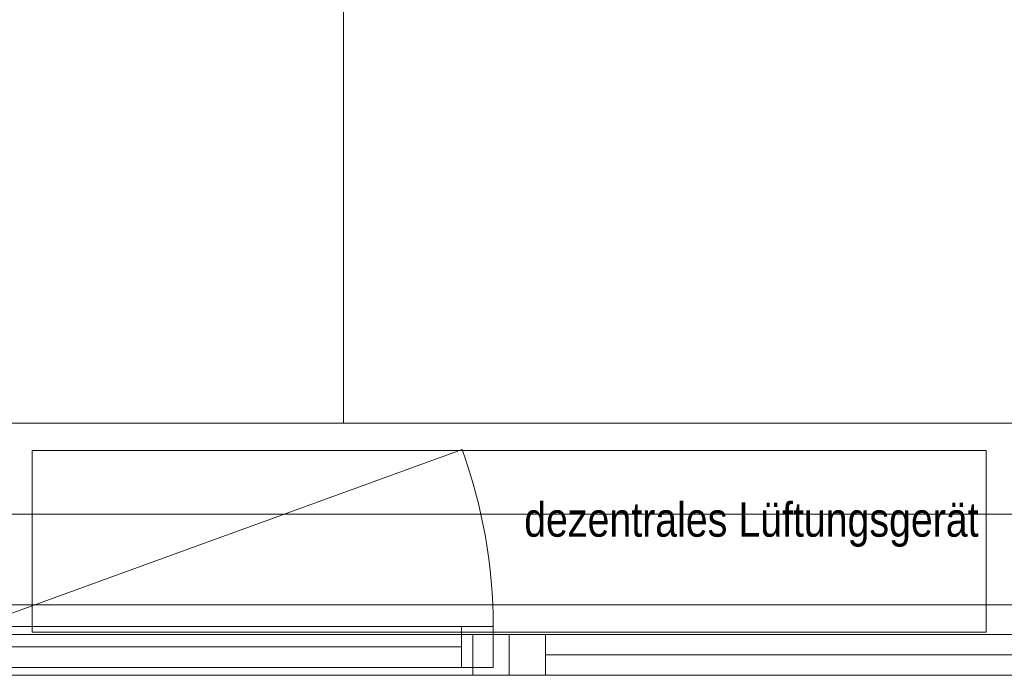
# Model space of a CAD drawing. Extents: x -620 to 300, y 62 to 1112.
# Tile 106 of 235: x -446 to -402, y 377 to 406. Entities that reach past the tile are written whole.
import ezdxf
from ezdxf.lldxf.tags import DXFTag

# ---------------------------------------------------------------- set-up
doc = ezdxf.new("R2010")
doc.units = 0
doc.layers.get('0').update_dxf_attribs({"lineweight": 13})
for name, color, linetype, lineweight, true_color in [('30 -33 Aussenwände- 7 Fassade_ Elemente', 7, 'Continuous', 9, 0x00aacc), ('30 -34 Innenwände- 6 Elemente', 7, 'Continuous', 9, 0xff6633), ('30 -35 Decken- 1 Konstruktion-Träger- Stahlbeton', 7, 'Continuous', 13, 0x33aa00), ('70 -76 Bemaßung- 2 Allgemein', 9, 'Continuous', 5, 0x808080)]:
    doc.layers.add(name, color=color, linetype=linetype, lineweight=lineweight, true_color=true_color)
doc.layers.add('70 -71 Achsen- 1 Gebäudeachsen', color=7, linetype='STRICHPUNKT2-A06CPVE5L0', lineweight=18)
doc.styles.get("Standard").update_dxf_attribs({"font": 'ARIALN.TTF'})
tags = doc.linetypes.add('grob-A06CPVE1L0', pattern=[14, 3, -8, 3]).pattern_tags.tags
tags[8:9] = [DXFTag(74, 4), DXFTag(75, 0), DXFTag(340, '0'), DXFTag(46, 0.0), DXFTag(50, 0.0), DXFTag(44, 0.0), DXFTag(45, 0.0)]
tags[6:7] = [DXFTag(74, 4), DXFTag(75, 0), DXFTag(340, '0'), DXFTag(46, 0.0), DXFTag(50, 0.0), DXFTag(44, 0.0), DXFTag(45, 0.0)]
tags[4:5] = [DXFTag(74, 4), DXFTag(75, 0), DXFTag(340, '0'), DXFTag(46, 0.0), DXFTag(50, 0.0), DXFTag(44, 0.0), DXFTag(45, 0.0)]
tags = doc.linetypes.add('STRICHPUNKT2-A06CPVE5L0', pattern=[12.7, 6.35, -3.175, 0, -3.175]).pattern_tags.tags
tags[10:11] = [DXFTag(74, 4), DXFTag(75, 0), DXFTag(340, '0'), DXFTag(46, 0.0), DXFTag(50, 0.0), DXFTag(44, 0.0), DXFTag(45, 0.0)]
tags[8:9] = [DXFTag(74, 4), DXFTag(75, 0), DXFTag(340, '0'), DXFTag(46, 0.0), DXFTag(50, 0.0), DXFTag(44, 0.0), DXFTag(45, 0.0)]
tags[6:7] = [DXFTag(74, 4), DXFTag(75, 0), DXFTag(340, '0'), DXFTag(46, 0.0), DXFTag(50, 0.0), DXFTag(44, 0.0), DXFTag(45, 0.0)]
tags[4:5] = [DXFTag(74, 4), DXFTag(75, 0), DXFTag(340, '0'), DXFTag(46, 0.0), DXFTag(50, 0.0), DXFTag(44, 0.0), DXFTag(45, 0.0)]

# ---------------------------------------------------------------- blocks, each defined once
blk = doc.blocks.new('Referenz-A06CPVE6L0')
at = {"layer": '30 -33 Aussenwände- 7 Fassade_ Elemente', "color": 0, "linetype": 'Continuous', "ltscale": 0.13}
for p, q in [((-451.079, 388.453), (-295.079, 388.453)), ((-424.979, 379.503), (-447.779, 379.503)), ((-424.979, 377.703), (-424.979, 379.503)), ((-424.279, 379.153), (-448.679, 379.153)), ((-399.879, 379.153), (-424.279, 379.153)), ((-424.279, 379.153), (-424.279, 377.353)), ((-447.779, 377.703), (-424.979, 377.703)), ((-448.679, 377.353), (-424.279, 377.353)), ((-424.279, 377.353), (-399.879, 377.353))]:
    blk.add_line(p, q, dxfattribs=at)
at = {"layer": '30 -33 Aussenwände- 7 Fassade_ Elemente', "color": 0, "linetype": 'grob-A06CPVE1L0', "ltscale": 0.13}
for p, q in [((-447.779, 379.503), (-426.354, 387.301)), ((-403.279, 387.253), (-445.279, 387.253)), ((-445.279, 387.253), (-445.279, 379.253)), ((-403.279, 379.253), (-403.279, 387.253)), ((-445.279, 379.253), (-403.279, 379.253))]:
    blk.add_line(p, q, dxfattribs=at)
at = {"layer": '30 -33 Aussenwände- 7 Fassade_ Elemente', "color": 0, "linetype": 'Continuous', "lineweight": 18, "ltscale": 0.18}
for p, q in [((-424.979, 379.503), (-426.379, 379.503)), ((-426.379, 379.503), (-426.379, 377.703)), ((-424.979, 377.703), (-424.979, 379.503)), ((-424.279, 379.153), (-425.879, 379.153)), ((-425.879, 379.153), (-425.879, 377.353)), ((-422.679, 379.153), (-424.279, 379.153)), ((-424.279, 379.153), (-424.279, 377.353)), ((-422.679, 377.353), (-422.679, 379.153)), ((-426.379, 378.603), (-446.379, 378.603)), ((-422.679, 378.253), (-401.679, 378.253)), ((-426.379, 377.703), (-424.979, 377.703)), ((-425.879, 377.353), (-424.279, 377.353)), ((-424.279, 377.353), (-422.679, 377.353))]:
    blk.add_line(p, q, dxfattribs=at)
at = {"layer": '30 -33 Aussenwände- 7 Fassade_ Elemente', "color": 0, "linetype": 'grob-A06CPVE1L0', "ltscale": 0.13}
blk.add_ellipse((-447.779, 379.503), major_axis=(22.8, 0), ratio=1, start_param=0, end_param=0.349066, dxfattribs=at)
at = {"layer": '30 -34 Innenwände- 6 Elemente', "color": 0, "linetype": 'grob-A06CPVE1L0', "ltscale": 0.13}
blk.add_line((-431.579, 1007.253), (-431.579, 388.453), dxfattribs=at)
at = {"layer": '30 -35 Decken- 1 Konstruktion-Träger- Stahlbeton', "color": 0, "linetype": 'grob-A06CPVE1L0', "lineweight": -2, "ltscale": 0.13}
for p, q in [((-451.579, 388.453), (35.421, 388.453)), ((-451.579, 380.453), (35.421, 380.453))]:
    blk.add_line(p, q, dxfattribs=at)
at = {"layer": '70 -71 Achsen- 1 Gebäudeachsen', "color": 0, "linetype": 'STRICHPUNKT2-A06CPVE5L0', "ltscale": 0.18}
blk.add_line((-538.631, 384.453), (76.595, 384.453), dxfattribs=at)
at = {"layer": '30 -33 Aussenwände- 7 Fassade_ Elemente', "color": 0, "linetype": 'Continuous', "ltscale": 0.13, "insert": (-423.616, 384.967), "char_height": 1.51033, "attachment_point": 1}
blk.add_mtext('{\\fArial Narrow;dezentrales Lüftungsgerät}', dxfattribs=at)
at = {"layer": '30 -33 Aussenwände- 7 Fassade_ Elemente', "color": 0, "linetype": 'ByBlock', "ltscale": 0.13, "insert": (-409.378, 383.72), "char_height": 0.0036, "attachment_point": 1}
for s in ['{\\fArial Narrow;instanceID}', '{\\fArial Narrow;IFC_UUID}']:
    blk.add_mtext(s, dxfattribs=at)
at = {"layer": '70 -76 Bemaßung- 2 Allgemein', "color": 0, "linetype": 'Continuous', "ltscale": 0.13, "insert": (-382.518, 383.903), "char_height": 1.51033, "attachment_point": 1, "rotation": 180}
blk.add_mtext('{\\fArial Narrow;UK UZ +11,90m/2,85m}', dxfattribs=at)

msp = doc.modelspace()

# ---------------------------------------------------------------- block references
at = {"color": 8, "lineweight": 13, "ltscale": 0.13, "true_color": 0x808080}
msp.add_blockref('Referenz-A06CPVE6L0', (0, 0), dxfattribs=at)

doc.saveas('drawing.dxf')
